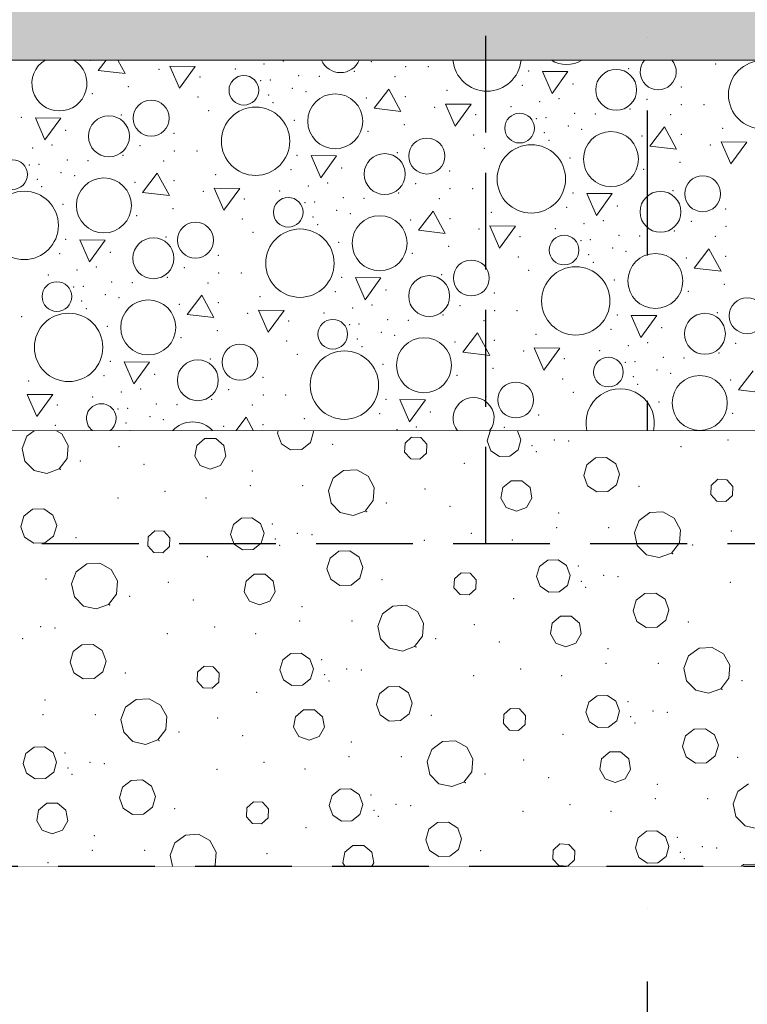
# Model space of a CAD drawing. Header units: millimetres. Extents: x -12989 to 402831, y -50461 to 30884.
# Tile 29 of 175: x 367632 to 368534, y -47432 to -46211. Entities that reach past the tile are written whole.
import ezdxf
from ezdxf.enums import TextEntityAlignment as Align

# ---------------------------------------------------------------- set-up
doc = ezdxf.new("R2010")
doc.units = ezdxf.units.MM
doc.header["$MEASUREMENT"] = 0
for name, pattern in [('Krawędzie ukryte', [170, 120, -50]), ('Kropki i Kreski', [360, 180, -90, 0, -90]), ('Wipeout_Contour', [1000, 0, -1000])]:
    doc.linetypes.add(name, pattern=pattern)
for name, color, linetype, lineweight in [('0_Nr_pióra__21', 7, 'Continuous', 25), ('A__STROPY_Nr_pióra__49', 7, 'Continuous', 15), ('A__STROPY_Nr_pióra__69', 7, 'Continuous', 13), ('Nowe_A_WYM_Nr_pióra__1', 7, 'Continuous', 13), ('Nowe_A_WYM_Nr_pióra__45', 7, 'Continuous', 15), ('Nowe_A_WYM_Nr_pióra__85', 7, 'Continuous', 13), ('Nowe_Warstwa IFC.Import IFC_Nr_pióra__1', 7, 'Continuous', 13), ('Nowe_Warstwa IFC.Import IFC_Nr_pióra__25', 7, 'Continuous', 25)]:
    doc.layers.add(name, color=color, linetype=linetype, lineweight=lineweight)
for name, color, linetype in [('A__STROPY', 7, 'Continuous'), ('A_WYPEŁNIENIA RYSUNKI', 7, 'Continuous'), ('Nowe_A_WYM', 7, 'Continuous'), ('Nowe_Warstwa IFC.Import IFC', 7, 'Continuous')]:
    doc.layers.add(name, color=color, linetype=linetype)
for name, color, linetype, lineweight, true_color in [('A__STROPY_Nr_pióra__173', 7, 'Continuous', 5, 0x6a6a6a), ('A__STROPY_Nr_pióra__178', 7, 'Continuous', 5, 0x6a6a6a), ('A_WYPEŁNIENIA RYSUNKI_Nr_pióra__242', 7, 'Continuous', 13, 0xa7a7a7)]:
    doc.layers.add(name, color=color, linetype=linetype, lineweight=lineweight, true_color=true_color)
doc.styles.add('STYL_AUTOMATYCZNY_1', font='arial.ttf')
doc.styles.add('STYL_AUTOMATYCZNY_4', font='arial.ttf')
doc.dimstyles.new('STYL_AUTOMATYCZNY__1', dxfattribs={"dimtxt": 139.999998, "dimasz": 57, "dimexe": 0.18, "dimexo": 0.0625, "dimgap": 0, "dimtad": 1, "dimtih": 1, "dimtoh": 1, "dimdec": 0, "dimlfac": 0.1, "dimzin": 0, "dimdsep": 46, "dimtxsty": 'STYL_AUTOMATYCZNY_4', "dimblk": 'ARROWHEAD_6', "dimblk1": 'ARROWHEAD_6', "dimblk2": 'ARROWHEAD_6', "dimcen": 0.09, "dimse1": 1, "dimse2": 1, "dimclrd": 7, "dimclre": 7, "dimclrt": 7, "dimadec": 0, "dimazin": 0, "dimtfac": 1, "dimtdec": 4, "dimtmove": 0, "dimatfit": 3, "dimfxl": 0, "dimtolj": 1, "dimtzin": 0, "dimarcsym": 0})

# ---------------------------------------------------------------- blocks, each defined once
blk = doc.blocks.new('*X191', base_point=(362576.7, -45960.6))
at = {"layer": 'A__STROPY_Nr_pióra__178', "color": 251, "linetype": 'Continuous', "lineweight": 5, "true_color": 0x6a6a6a}
for p, q in [((367739.4, -46260.6), (367729.5, -46273.6)), ((367762.8, -46277.5), (367753.6, -46260.6)), ((367729.5, -46273.6), (367762.8, -46277.5)), ((367818.2, -46268.3), (367830.2, -46295.7)), ((367849.8, -46268.6), (367818.2, -46268.3)), ((367830.2, -46295.7), (367849.8, -46268.6)), ((368280.4, -46274.7), (368292.3, -46302.1)), ((368312, -46275), (368280.4, -46274.7)), ((368292.3, -46302.1), (368312, -46275)), ((368089.7, -46296.6), (368071.5, -46320.4)), ((368104.8, -46324.4), (368089.7, -46296.6)), ((368071.5, -46320.4), (368104.8, -46324.4)), ((368160.2, -46315.2), (368172.1, -46342.6)), ((368191.8, -46315.5), (368160.2, -46315.2)), ((368172.1, -46342.6), (368191.8, -46315.5)), ((367651.5, -46332.3), (367663.4, -46359.7)), ((367683.1, -46332.6), (367651.5, -46332.3)), ((367663.4, -46359.7), (367683.1, -46332.6)), ((368431.6, -46343.5), (368413.5, -46367.3)), ((368446.8, -46371.3), (368431.6, -46343.5)), ((368413.5, -46367.3), (368446.8, -46371.3)), ((368502.2, -46362), (368514.1, -46389.5)), ((368533.8, -46362.3), (368502.2, -46362)), ((368514.1, -46389.5), (368533.8, -46362.3)), ((367993.4, -46379.1), (368005.4, -46406.6)), ((368025.1, -46379.4), (367993.4, -46379.1)), ((368005.4, -46406.6), (368025.1, -46379.4)), ((367802.7, -46401.1), (367784.6, -46424.9)), ((367817.9, -46428.8), (367802.7, -46401.1)), ((367873.3, -46419.6), (367885.2, -46447)), ((367904.9, -46419.9), (367873.3, -46419.6)), ((367885.2, -46447), (367904.9, -46419.9)), ((367784.6, -46424.9), (367817.9, -46428.8)), ((368335.4, -46426), (368347.4, -46453.4)), ((368367, -46426.3), (368335.4, -46426)), ((368347.4, -46453.4), (368367, -46426.3)), ((368144.7, -46447.9), (368126.6, -46471.7)), ((368159.9, -46475.7), (368144.7, -46447.9)), ((368215.3, -46466.4), (368227.2, -46493.9)), ((368246.9, -46466.8), (368215.3, -46466.4)), ((368227.2, -46493.9), (368246.9, -46466.8)), ((368126.6, -46471.7), (368159.9, -46475.7)), ((367706.5, -46483.6), (367718.5, -46511)), ((367738.1, -46483.9), (367706.5, -46483.6)), ((367718.5, -46511), (367738.1, -46483.9)), ((368486.7, -46494.8), (368468.6, -46518.6)), ((368501.9, -46522.5), (368486.7, -46494.8)), ((368468.6, -46518.6), (368501.9, -46522.5)), ((368048.5, -46530.4), (368060.4, -46557.9)), ((368080.1, -46530.7), (368048.5, -46530.4)), ((368060.4, -46557.9), (368080.1, -46530.7)), ((367857.8, -46552.4), (367839.7, -46576.2)), ((367873, -46580.1), (367857.8, -46552.4)), ((367839.7, -46576.2), (367873, -46580.1)), ((367928.3, -46570.9), (367940.3, -46598.3)), ((367960, -46571.2), (367928.3, -46570.9)), ((367940.3, -46598.3), (367960, -46571.2)), ((368390.5, -46577.3), (368402.4, -46604.7)), ((368422.1, -46577.6), (368390.5, -46577.3)), ((368402.4, -46604.7), (368422.1, -46577.6)), ((368199.8, -46599.2), (368181.7, -46623)), ((368215, -46627), (368199.8, -46599.2)), ((368181.7, -46623), (368215, -46627)), ((368270.3, -46617.7), (368282.3, -46645.2)), ((368302, -46618), (368270.3, -46617.7)), ((368282.3, -46645.2), (368302, -46618)), ((367761.6, -46634.9), (367773.5, -46662.3)), ((367793.2, -46635.2), (367761.6, -46634.9)), ((367773.5, -46662.3), (367793.2, -46635.2)), ((368541.8, -46646.1), (368523.7, -46669.9)), ((367641.4, -46675.3), (367653.4, -46702.7)), ((367673.1, -46675.6), (367641.4, -46675.3)), ((367653.4, -46702.7), (367673.1, -46675.6)), ((368523.7, -46669.9), (368556.9, -46673.8)), ((368103.6, -46681.7), (368115.5, -46709.2)), ((368135.2, -46682), (368103.6, -46681.7)), ((368115.5, -46709.2), (368135.2, -46682)), ((367912.9, -46703.6), (367900, -46720.6)), ((367922.1, -46720.6), (367912.9, -46703.6))]:
    blk.add_line(p, q, dxfattribs=at)
for centre, radius in [((368553.5, -46303.7), 42.4), ((368371.8, -46297.6), 25.4), ((367910.1, -46298.2), 18.4), ((367795.1, -46332.8), 22.3), ((368023.4, -46336.6), 34.1), ((367924.6, -46361.3), 42.4), ((367742.8, -46355.2), 25.4), ((368252.1, -46345.1), 18.4), ((368137.1, -46379.7), 22.3), ((368365.4, -46383.5), 34.1), ((368266.6, -46408.1), 42.4), ((367623.2, -46402.7), 18.4), ((368084.8, -46402.1), 25.4), ((367736.5, -46441), 34.1), ((368479.1, -46426.5), 22.3), ((367637.7, -46465.7), 42.4), ((367965.2, -46449.5), 18.4), ((368426.8, -46448.9), 25.4), ((368078.5, -46487.9), 34.1), ((367850.2, -46484.1), 22.3), ((367797.9, -46506.5), 25.4), ((367979.7, -46512.6), 42.4), ((368307.2, -46496.4), 18.4), ((368420.4, -46534.7), 34.1), ((368192.2, -46531), 22.3), ((368321.7, -46559.4), 42.4), ((368139.9, -46553.4), 25.4), ((367678.3, -46554), 18.4), ((367791.5, -46592.3), 34.1), ((368534.2, -46577.8), 22.3), ((367692.8, -46617), 42.4), ((368481.9, -46600.2), 25.4), ((368020.3, -46600.8), 18.4), ((367905.3, -46635.4), 22.3), ((368133.5, -46639.2), 34.1), ((368034.8, -46663.9), 42.4), ((367853, -46657.8), 25.4), ((368362.2, -46647.7), 18.4), ((368475.5, -46686), 34.1), ((368247.2, -46682.3), 22.3)]:
    blk.add_circle(centre, radius, dxfattribs=at)
for centre, radius, start, end in [((367681.4, -46289.7), 34.1, 121.3632, 58.6368), ((368029.8, -46250.8), 25.4, 202.6879, 337.3121), ((368211.6, -46256.9), 42.4, 185.0531, 354.9469), ((368310.3, -46232.2), 34.1, 236.4165, 303.5835), ((368424, -46275.3), 22.3, 138.9211, 41.0789), ((368376.8, -46710.7), 42.4, 346.5582, 193.4418), ((367733.3, -46705.3), 18.4, 303.5527, 236.4473), ((368195, -46704.7), 25.4, 321.1974, 218.8026), ((367846.6, -46743.6), 34.1, 42.4005, 137.5995)]:
    blk.add_arc(centre, radius, start, end, dxfattribs=at)
for p in [(367719.9, -46261), (367958.9, -46261.8), (367804.8, -46272.3), (367899.4, -46271.6), (367934.9, -46265.4), (368047, -46274.5), (368068, -46262.5), (368110.8, -46269), (368138.7, -46268.9), (368263.1, -46274.3), (368387.2, -46271.3), (368495.3, -46265.7), (367855.6, -46281.6), (367931, -46286.4), (367942.9, -46285.5), (367978.2, -46280), (368003.8, -46280.8), (368097.6, -46281.3), (367767, -46293.7), (367970.3, -46295.8), (368162.1, -46298.4), (368255.5, -46292.1), (368318.1, -46290.3), (368318.1, -46290.3), (368452.5, -46293.9), (367722.1, -46302.4), (367853.2, -46306.6), (367940.8, -46304), (367987.1, -46299.7), (368061.9, -46307.9), (368110.5, -46305.9), (368300.9, -46308.6), (368410, -46309.4), (367866.4, -46323.3), (367946.4, -46313.4), (368146.8, -46319.1), (368241.4, -46318.5), (368276.9, -46312.3), (368389, -46321.3), (368452.8, -46315.8), (368480.7, -46315.8), (367634.2, -46331.9), (367758.3, -46328.9), (367972.7, -46335.4), (368197.5, -46328.5), (368273, -46333.2), (368284.8, -46332.3), (368320.2, -46326.9), (368345.8, -46327.7), (368439.6, -46328.2), (368109, -46340.6), (368312.3, -46342.6), (368329.1, -46346.6), (368504, -46345.3), (367689.2, -46347.8), (367689.2, -46347.8), (367823.6, -46351.5), (368064.1, -46349.2), (368195.2, -46353.5), (368282.8, -46350.8), (368403.9, -46354.7), (368452.5, -46352.8), (367648, -46369.9), (367672, -46366.2), (367781.1, -46367), (368208.4, -46370.1), (368288.4, -46360.2), (368488.8, -46366), (367691.3, -46384.5), (367760.1, -46378.9), (367823.9, -46373.4), (367851.8, -46373.4), (367976.2, -46378.7), (368100.3, -46375.7), (368314.7, -46382.2), (367644.1, -46390.8), (367655.9, -46389.9), (367716.9, -46385.3), (367810.7, -46385.8), (367968.6, -46396.6), (368031.2, -46394.7), (368031.2, -46394.7), (368406.1, -46396.1), (368451, -46387.4), (367653.9, -46408.4), (367683.4, -46400.2), (367700.2, -46404.2), (367875.1, -46402.8), (368165.5, -46398.4), (367659.5, -46417.8), (367774.9, -46412.3), (367823.6, -46410.3), (367990, -46416.7), (368014, -46413), (368123.1, -46413.8), (368165.9, -46420.2), (368193.7, -46420.2), (367859.9, -46423.6), (367910.6, -46432.9), (367954.4, -46422.9), (368033.3, -46431.3), (368058.9, -46432.1), (368102.1, -46425.7), (368152.7, -46432.6), (368318.1, -46425.6), (368442.3, -46422.6), (367685.8, -46439.8), (367822.1, -46445), (367986.1, -46437.7), (367997.9, -46436.7), (368310.6, -46443.4), (368373.2, -46441.6), (368373.2, -46441.6), (368507.5, -46445.2), (367777.2, -46453.7), (367995.9, -46455.3), (368025.4, -46447.1), (368042.2, -46451), (368165.6, -46457.2), (368217.1, -46449.7), (367908.3, -46457.9), (368001.5, -46464.7), (368116.9, -46459.2), (368296.4, -46469.8), (368332, -46463.6), (368355.9, -46459.9), (368465.1, -46460.7), (368507.9, -46467.1), (367813.4, -46480.2), (367921.5, -46474.5), (368201.9, -46470.4), (368252.6, -46479.8), (368375.3, -46478.2), (368400.9, -46479), (368444.1, -46472.6), (368494.7, -46479.5), (367689.2, -46483.1), (368027.7, -46486.7), (368164.1, -46491.9), (368328.1, -46484.5), (368339.9, -46483.6), (368367.4, -46493.9), (367681.7, -46501), (367744.3, -46499.1), (367744.3, -46499.1), (367878.6, -46502.8), (368119.2, -46500.5), (368250.3, -46504.8), (368337.9, -46502.1), (368384.2, -46497.9), (368458.9, -46506), (368507.6, -46504.1), (367727, -46517.5), (367836.2, -46518.3), (368343.5, -46511.5), (367667.5, -46527.3), (367703.1, -46521.1), (367815.2, -46530.2), (367879, -46524.7), (367906.8, -46524.7), (368031.2, -46530), (368155.4, -46527), (368263.5, -46521.4), (367699.2, -46542.1), (367711, -46541.2), (367746.3, -46535.8), (367771.9, -46536.6), (367865.8, -46537.1), (368369.7, -46533.5), (368506, -46538.7), (367738.5, -46551.5), (367930.2, -46554.1), (368023.7, -46547.8), (368086.3, -46546), (368086.3, -46546), (368220.6, -46549.7), (368461.2, -46547.4), (367709, -46559.7), (367755.3, -46555.5), (367830, -46563.6), (367878.6, -46561.6), (368069, -46564.3), (368178.1, -46565.1), (367634.6, -46579), (367714.6, -46569.1), (367915, -46574.9), (368009.5, -46574.2), (368045, -46568), (368157.2, -46577), (368221, -46571.5), (368248.8, -46571.5), (368373.2, -46576.9), (368497.4, -46573.9), (367740.8, -46591.1), (367965.7, -46584.2), (368041.2, -46588.9), (368053, -46588), (368088.3, -46582.6), (368113.9, -46583.4), (368207.8, -46583.9), (367877.1, -46596.3), (368080.5, -46598.4), (368097.3, -46602.3), (368272.2, -46601), (368365.6, -46594.7), (368428.3, -46592.8), (368428.3, -46592.8), (367832.3, -46604.9), (367963.3, -46609.2), (368051, -46606.6), (368056.6, -46616), (368172, -46610.4), (368220.6, -46608.5), (368387, -46614.9), (368411, -46611.2), (368520.1, -46612), (367976.6, -46625.8), (368257, -46621.7), (368351.5, -46621), (368499.2, -46623.9), (367744.3, -46634.4), (367868.5, -46631.5), (368082.8, -46638), (368307.7, -46631.1), (368383.1, -46635.8), (368395, -46634.9), (368430.3, -46629.5), (368455.9, -46630.3), (367736.7, -46652.3), (367799.4, -46650.4), (367799.4, -46650.4), (368174.3, -46651.8), (368219.1, -46643.2), (368422.5, -46645.2), (368439.3, -46649.2), (367643.3, -46658.6), (367933.7, -46654.1), (368305.3, -46656.1), (368393, -46653.4), (368398.6, -46662.8), (368514, -46657.3), (367758.1, -46672.4), (367782.1, -46668.8), (367891.2, -46669.5), (367934.1, -46676), (367961.9, -46676), (368318.5, -46672.7), (367678.8, -46688.6), (367722.6, -46678.6), (367801.4, -46687.1), (367827, -46687.9), (367870.2, -46681.5), (367920.8, -46688.4), (368086.3, -46681.3), (368210.4, -46678.3), (368424.8, -46684.8), (367754.2, -46693.4), (367766.1, -46692.5), (368078.7, -46699.1), (368141.3, -46697.3), (368141.3, -46697.3), (368275.7, -46701), (368516.2, -46698.7), (367676.4, -46713.7), (367764, -46711), (367793.6, -46702.8), (367810.4, -46706.7), (367933.7, -46712.9), (367985.3, -46705.4), (367769.6, -46720.4), (367885.1, -46714.9), (368100.1, -46719.3), (368124.1, -46715.6), (368233.2, -46716.4)]:
    blk.add_point(p, dxfattribs=at)
blk = doc.blocks.new('ElemPrzekroju_175_1', base_point=(362576.7, -45960.6))
at = {"color": 254, "linetype": 'Wipeout_Contour', "lineweight": 0, "ltscale": 1533413.819197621}
blk.add_wipeout([(362356.7, -46160.6), (362356.7, -46260.6), (398746.7, -46260.6), (398746.7, -46160.6)], dxfattribs=at).dxf.layer = 'A__STROPY'
at = {"color": 254, "linetype": 'Wipeout_Contour', "lineweight": 0, "ltscale": 1533794.246621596}
blk.add_wipeout([(398746.7, -46720.6), (362356.7, -46720.6), (362356.7, -47260.6), (398746.7, -47260.6)], dxfattribs=at).dxf.layer = 'A__STROPY'
at = {"layer": 'A__STROPY_Nr_pióra__173', "linetype": 'Continuous', "lineweight": 5, "true_color": 0x6a6a6a}
h = blk.add_hatch(dxfattribs=at)
h.set_pattern_fill('Grunt_0001', color=251, style=0, pattern_type=2)
h.set_pattern_definition([(45, (362576.75, -45960.59), (-95.4594, 95.4594), []), (45, (362544.93, -45928.77), (-190.9188, 190.9188), []), (45, (362513.1, -45896.95), (-190.9188, 190.9188), []), (135, (362481.29, -45865.132), (31.819805, 31.819805), [135, -135])])
h.paths.add_polyline_path([(398746.7, -46720.6), (362356.7, -46720.6), (362356.7, -47260.6), (398746.7, -47260.6)])
at = {"layer": 'A__STROPY_Nr_pióra__178', "linetype": 'Continuous', "lineweight": 5, "true_color": 0x6a6a6a}
h = blk.add_hatch(dxfattribs=at)
h.set_pattern_fill('Chudy_beton_B15_I_WSC_0001', color=251, style=0, pattern_type=2)
h.set_pattern_definition([(0, (362576.75, -45960.6), (0, 233.8269), [14.625, -120.375]), (0, (362644.25, -45843.68), (0, 233.8269), [14.625, -120.375]), (60, (362576.75, -45960.6), (-202.5, 116.9134), [14.625, -120.375]), (60, (362711.75, -45960.6), (-202.5, 116.9134), [14.625, -120.375]), (120, (362591.37, -45960.6), (202.5, 116.9134), [14.625, -120.375]), (120, (362726.37, -45960.6), (202.5, 116.9134), [14.625, -120.375]), (0, (362576.75, -45938.09), (0, 45), [0, -45, 0, -67.5]), (45, (362599.25, -45938.09), (-31.819805, 31.819805), [0, -33.75, 0, -56.25])])
h.paths.add_polyline_path([(362356.7, -46160.6), (362356.7, -46260.6), (398746.7, -46260.6), (398746.7, -46160.6)])
at = {"layer": 'A__STROPY_Nr_pióra__69', "color": 7, "linetype": 'Continuous', "lineweight": 13}
blk.add_line((398746.7, -47260.6), (362356.7, -47260.6), dxfattribs=at)
at = {"color": 254, "linetype": 'Wipeout_Contour', "lineweight": 0, "ltscale": 1533549.791415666}
blk.add_wipeout([(362356.7, -46720.6), (398746.7, -46720.6), (398746.7, -46260.6), (362356.7, -46260.6)], dxfattribs=at).dxf.layer = 'A__STROPY'
at = {"layer": 'A__STROPY_Nr_pióra__49', "color": 7, "linetype": 'Continuous', "lineweight": 15}
for p, q in [((398746.7, -46260.6), (362356.7, -46260.6)), ((398746.7, -46720.6), (362356.7, -46720.6))]:
    blk.add_line(p, q, dxfattribs=at)
at = {"layer": 'A__STROPY', "lineweight": 0}
blk.add_blockref('*X191', (362576.7, -45960.6), dxfattribs=at)
blk = doc.blocks.new('Standardowy znacznik osi[5]_1', base_point=(368410.1, -35960.6))
at = {"layer": 'Nowe_Warstwa IFC.Import IFC_Nr_pióra__25', "color": 7, "linetype": 'Kropki i Kreski', "lineweight": 25}
blk.add_line((368410.1, -36960.6), (368410.1, -48960.6), dxfattribs=at)
at = {"layer": 'Nowe_Warstwa IFC.Import IFC_Nr_pióra__1', "color": 7, "lineweight": 13, "style": 'STYL_AUTOMATYCZNY_1'}
for tag, p in [('AC_MarkerText_1_0', (368410.1, -35623.1)), ('AC_MarkerText_1_1', (368410.1, -50123.1))]:
    blk.add_attdef(tag, text='', height=175, rotation=360, dxfattribs=at).set_placement(p, align=Align.TOP_CENTER)
blk = doc.blocks.new('*X327', base_point=(362576.7, -45960.6))
at = {"layer": 'A_WYPEŁNIENIA RYSUNKI_Nr_pióra__242', "color": 253, "linetype": 'Continuous', "lineweight": 13, "true_color": 0xa7a7a7}
for p, q in [((367650, -46720.6), (367641.1, -46727.1)), ((367684.5, -46724.4), (367677.7, -46720.6)), ((367692.1, -46738.7), (367684.5, -46724.4)), ((367952.8, -46720.6), (367952, -46723.5)), ((367952, -46723.5), (367956.7, -46736.5)), ((367992.7, -46735.2), (367996.5, -46722)), ((367996.5, -46722), (367995.9, -46720.6)), ((368215.6, -46720.8), (368212, -46733.1)), ((368215.8, -46720.6), (368215.6, -46720.8)), ((368253.6, -46731.7), (368249.6, -46720.6)), ((367641.1, -46727.1), (367635.3, -46742.3)), ((367861.8, -46730.2), (367851.6, -46738.8)), ((367875.2, -46730.2), (367861.8, -46730.2)), ((367885.4, -46738.8), (367875.2, -46730.2)), ((367956.7, -46736.5), (367968.1, -46744.2)), ((367981.8, -46743.7), (367992.7, -46735.2)), ((368110, -46736), (368109.5, -46747.2)), ((368118.2, -46728.5), (368110, -46736)), ((368129.4, -46729), (368118.2, -46728.5)), ((368136.9, -46737.2), (368129.4, -46729)), ((368136.4, -46748.3), (368136.9, -46737.2)), ((368212, -46733.1), (368216.4, -46745.2)), ((368250.1, -46744), (368253.6, -46731.7)), ((367635.3, -46742.3), (367638.6, -46758.1)), ((367690.9, -46754.8), (367692.1, -46738.7)), ((367851.6, -46738.8), (367849.3, -46751.9)), ((367887.7, -46751.9), (367885.4, -46738.8)), ((367968.1, -46744.2), (367981.8, -46743.7)), ((368109.5, -46747.2), (368117.1, -46755.4)), ((368128.2, -46755.9), (368136.4, -46748.3)), ((368216.4, -46745.2), (368227.1, -46752.4)), ((368239.9, -46751.9), (368250.1, -46744)), ((367638.6, -46758.1), (367650, -46769.7)), ((367681, -46767.7), (367690.9, -46754.8)), ((367849.3, -46751.9), (367855.9, -46763.5)), ((367881, -46763.5), (367887.7, -46751.9)), ((368117.1, -46755.4), (368128.2, -46755.9)), ((368227.1, -46752.4), (368239.9, -46751.9)), ((368335.5, -46762.6), (368331.7, -46775.8)), ((368346.3, -46754.1), (368335.5, -46762.6)), ((368360, -46753.6), (368346.3, -46754.1)), ((368371.4, -46761.3), (368360, -46753.6)), ((368376.1, -46774.2), (368371.4, -46761.3)), ((367650, -46769.7), (367665.8, -46773.3)), ((367665.8, -46773.3), (367681, -46767.7)), ((367855.9, -46763.5), (367868.5, -46768.1)), ((367868.5, -46768.1), (367881, -46763.5)), ((368033.8, -46769.8), (368020.8, -46779.4)), ((368050, -46768.8), (368033.8, -46769.8)), ((368064.2, -46776.6), (368050, -46768.8)), ((368372.4, -46787.5), (368376.1, -46774.2)), ((368020.8, -46779.4), (368015, -46794.5)), ((368071.8, -46790.9), (368064.2, -46776.6)), ((368241.5, -46782.4), (368231.3, -46791)), ((368254.8, -46782.4), (368241.5, -46782.4)), ((368265.1, -46791), (368254.8, -46782.4)), ((368331.7, -46775.8), (368336.4, -46788.7)), ((368361.5, -46795.9), (368372.4, -46787.5)), ((368497.9, -46780.7), (368489.7, -46788.3)), ((368509, -46781.2), (368497.9, -46780.7)), ((368516.6, -46789.4), (368509, -46781.2)), ((368015, -46794.5), (368018.3, -46810.4)), ((368070.5, -46807.1), (368071.8, -46790.9)), ((368231.3, -46791), (368228.9, -46804.2)), ((368267.4, -46804.2), (368265.1, -46791)), ((368336.4, -46788.7), (368347.8, -46796.4)), ((368347.8, -46796.4), (368361.5, -46795.9)), ((368489.7, -46788.3), (368489.2, -46799.4)), ((368489.2, -46799.4), (368496.7, -46807.6)), ((368516.1, -46800.6), (368516.6, -46789.4)), ((368018.3, -46810.4), (368029.7, -46821.9)), ((368060.7, -46820), (368070.5, -46807.1)), ((368228.9, -46804.2), (368235.6, -46815.7)), ((368260.7, -46815.7), (368267.4, -46804.2)), ((368496.7, -46807.6), (368507.9, -46808.1)), ((368507.9, -46808.1), (368516.1, -46800.6)), ((367648.1, -46817.8), (367637.3, -46826.2)), ((367661.9, -46817.3), (367648.1, -46817.8)), ((367673.3, -46825), (367661.9, -46817.3)), ((368029.7, -46821.9), (368045.5, -46825.5)), ((368045.5, -46825.5), (368060.7, -46820)), ((368235.6, -46815.7), (368248.2, -46820.3)), ((368248.2, -46820.3), (368260.7, -46815.7)), ((368413.5, -46822), (368400.5, -46831.6)), ((368429.7, -46821), (368413.5, -46822)), ((368443.9, -46828.9), (368429.7, -46821)), ((367637.3, -46826.2), (367633.5, -46839.5)), ((367678, -46837.9), (367673.3, -46825)), ((367907.2, -46828.8), (367897.1, -46836.7)), ((367920.1, -46828.3), (367907.2, -46828.8)), ((367930.7, -46835.5), (367920.1, -46828.3)), ((367935.1, -46847.6), (367930.7, -46835.5)), ((368400.5, -46831.6), (368394.7, -46846.8)), ((368451.5, -46843.2), (368443.9, -46828.9)), ((367633.5, -46839.5), (367638.2, -46852.4)), ((367674.2, -46851.1), (367678, -46837.9)), ((367799.8, -46844.4), (367791.5, -46851.9)), ((367810.9, -46844.9), (367799.8, -46844.4)), ((367818.4, -46853.1), (367810.9, -46844.9)), ((367897.1, -46836.7), (367893.6, -46849)), ((367931.6, -46859.9), (367935.1, -46847.6)), ((368394.7, -46846.8), (368398, -46862.6)), ((368450.2, -46859.3), (368451.5, -46843.2)), ((367638.2, -46852.4), (367649.6, -46860.1)), ((367649.6, -46860.1), (367663.4, -46859.6)), ((367663.4, -46859.6), (367674.2, -46851.1)), ((367791.5, -46851.9), (367791, -46863.1)), ((367817.9, -46864.2), (367818.4, -46853.1)), ((367893.6, -46849), (367898, -46861.1)), ((367921.5, -46867.9), (367931.6, -46859.9)), ((368440.4, -46872.2), (368450.2, -46859.3)), ((367791, -46863.1), (367798.6, -46871.3)), ((367798.6, -46871.3), (367809.7, -46871.8)), ((367809.7, -46871.8), (367817.9, -46864.2)), ((367898, -46861.1), (367908.6, -46868.3)), ((367908.6, -46868.3), (367921.5, -46867.9)), ((368027.8, -46870), (368017, -46878.5)), ((368041.6, -46869.5), (368027.8, -46870)), ((368053, -46877.2), (368041.6, -46869.5)), ((368398, -46862.6), (368409.4, -46874.2)), ((368425.2, -46877.8), (368440.4, -46872.2)), ((367731.5, -46884.7), (367715.4, -46885.7)), ((367745.7, -46892.5), (367731.5, -46884.7)), ((368017, -46878.5), (368013.2, -46891.7)), ((368057.7, -46890.2), (368053, -46877.2)), ((368286.9, -46881), (368276.8, -46888.9)), ((368299.8, -46880.6), (368286.9, -46881)), ((368310.4, -46887.8), (368299.8, -46880.6)), ((368409.4, -46874.2), (368425.2, -46877.8)), ((367702.3, -46895.3), (367696.5, -46910.4)), ((367715.4, -46885.7), (367702.3, -46895.3)), ((367753.4, -46906.8), (367745.7, -46892.5)), ((368013.2, -46891.7), (368017.9, -46904.6)), ((368053.9, -46903.4), (368057.7, -46890.2)), ((368179.4, -46896.6), (368171.2, -46904.2)), ((368190.6, -46897.1), (368179.4, -46896.6)), ((368198.1, -46905.4), (368190.6, -46897.1)), ((368276.8, -46888.9), (368273.2, -46901.3)), ((368314.8, -46899.8), (368310.4, -46887.8)), ((367752.1, -46923), (367753.4, -46906.8)), ((367912.8, -46906.9), (367910.5, -46920.1)), ((367923, -46898.4), (367912.8, -46906.9)), ((367936.4, -46898.4), (367923, -46898.4)), ((367946.6, -46906.9), (367936.4, -46898.4)), ((367948.9, -46920.1), (367946.6, -46906.9)), ((368017.9, -46904.6), (368029.3, -46912.3)), ((368043, -46911.8), (368053.9, -46903.4)), ((368171.2, -46904.2), (368170.7, -46915.3)), ((368197.6, -46916.5), (368198.1, -46905.4)), ((368273.2, -46901.3), (368277.6, -46913.4)), ((368311.3, -46912.2), (368314.8, -46899.8)), ((367696.5, -46910.4), (367699.9, -46926.3)), ((367910.5, -46920.1), (367917.1, -46931.7)), ((367942.2, -46931.7), (367948.9, -46920.1)), ((368029.3, -46912.3), (368043, -46911.8)), ((368170.7, -46915.3), (368178.3, -46923.5)), ((368189.4, -46924), (368197.6, -46916.5)), ((368277.6, -46913.4), (368288.3, -46920.6)), ((368288.3, -46920.6), (368301.1, -46920.1)), ((368301.1, -46920.1), (368311.3, -46912.2)), ((368421.2, -46921.8), (368407.5, -46922.3)), ((368432.6, -46929.5), (368421.2, -46921.8)), ((367699.9, -46926.3), (367711.2, -46937.9)), ((367742.3, -46935.9), (367752.1, -46923)), ((367917.1, -46931.7), (367929.7, -46936.2)), ((367929.7, -46936.2), (367942.2, -46931.7)), ((368178.3, -46923.5), (368189.4, -46924)), ((368396.7, -46930.7), (368392.9, -46944)), ((368407.5, -46922.3), (368396.7, -46930.7)), ((368437.3, -46942.4), (368432.6, -46929.5)), ((367711.2, -46937.9), (367727, -46941.4)), ((367727, -46941.4), (367742.3, -46935.9)), ((368095, -46937.9), (368082, -46947.6)), ((368111.2, -46936.9), (368095, -46937.9)), ((368125.4, -46944.8), (368111.2, -46936.9)), ((368133, -46959.1), (368125.4, -46944.8)), ((368392.9, -46944), (368397.6, -46956.9)), ((368433.6, -46955.6), (368437.3, -46942.4)), ((368082, -46947.6), (368076.2, -46962.7)), ((368302.7, -46950.6), (368292.5, -46959.2)), ((368316.1, -46950.6), (368302.7, -46950.6)), ((368326.3, -46959.2), (368316.1, -46950.6)), ((368397.6, -46956.9), (368409, -46964.6)), ((368422.7, -46964.1), (368433.6, -46955.6)), ((368076.2, -46962.7), (368079.5, -46978.6)), ((368131.8, -46975.2), (368133, -46959.1)), ((368292.5, -46959.2), (368290.2, -46972.3)), ((368328.6, -46972.3), (368326.3, -46959.2)), ((368409, -46964.6), (368422.7, -46964.1)), ((368079.5, -46978.6), (368090.9, -46990.1)), ((368121.9, -46988.1), (368131.8, -46975.2)), ((368290.2, -46972.3), (368296.8, -46983.9)), ((368321.9, -46983.9), (368328.6, -46972.3)), ((367698.5, -46994.4), (367694.7, -47007.6)), ((367709.3, -46985.9), (367698.5, -46994.4)), ((367723.1, -46985.5), (367709.3, -46985.9)), ((367734.5, -46993.2), (367723.1, -46985.5)), ((367739.2, -47006.1), (367734.5, -46993.2)), ((368090.9, -46990.1), (368106.7, -46993.7)), ((368106.7, -46993.7), (368121.9, -46988.1)), ((368296.8, -46983.9), (368309.4, -46988.5)), ((368309.4, -46988.5), (368321.9, -46983.9)), ((368474.7, -46990.2), (368461.7, -46999.8)), ((368490.9, -46989.2), (368474.7, -46990.2)), ((368505.1, -46997), (368490.9, -46989.2)), ((367735.4, -47019.3), (367739.2, -47006.1)), ((367958.3, -47004.8), (367954.8, -47017.2)), ((367968.4, -46996.9), (367958.3, -47004.8)), ((367981.3, -46996.5), (367968.4, -46996.9)), ((367991.9, -47003.7), (367981.3, -46996.5)), ((367996.3, -47015.8), (367991.9, -47003.7)), ((368461.7, -46999.8), (368455.9, -47014.9)), ((368512.7, -47011.3), (368505.1, -46997)), ((367694.7, -47007.6), (367699.4, -47020.6)), ((367724.6, -47027.8), (367735.4, -47019.3)), ((367861, -47012.6), (367852.7, -47020.1)), ((367872.1, -47013.1), (367861, -47012.6)), ((367879.6, -47021.3), (367872.1, -47013.1)), ((367954.8, -47017.2), (367959.2, -47029.3)), ((367992.8, -47028.1), (367996.3, -47015.8)), ((368455.9, -47014.9), (368459.2, -47030.8)), ((368511.4, -47027.5), (368512.7, -47011.3)), ((367699.4, -47020.6), (367710.8, -47028.2)), ((367710.8, -47028.2), (367724.6, -47027.8)), ((367852.7, -47020.1), (367852.2, -47031.2)), ((367852.2, -47031.2), (367859.8, -47039.5)), ((367879.1, -47032.4), (367879.6, -47021.3)), ((367959.2, -47029.3), (367969.8, -47036.5)), ((367982.7, -47036), (367992.8, -47028.1)), ((368459.2, -47030.8), (368470.6, -47042.3)), ((368501.6, -47040.4), (368511.4, -47027.5)), ((367859.8, -47039.5), (367870.9, -47039.9)), ((367870.9, -47039.9), (367879.1, -47032.4)), ((367969.8, -47036.5), (367982.7, -47036)), ((368089, -47038.2), (368078.2, -47046.7)), ((368102.8, -47037.7), (368089, -47038.2)), ((368114.2, -47045.4), (368102.8, -47037.7)), ((368470.6, -47042.3), (368486.4, -47045.9)), ((368486.4, -47045.9), (368501.6, -47040.4)), ((367776.6, -47053.9), (367763.5, -47063.5)), ((367792.7, -47052.8), (367776.6, -47053.9)), ((367806.9, -47060.7), (367792.7, -47052.8)), ((368078.2, -47046.7), (368074.4, -47059.9)), ((368118.9, -47058.3), (368114.2, -47045.4)), ((368348.1, -47049.2), (368338, -47057.1)), ((368361, -47048.7), (368348.1, -47049.2)), ((368371.6, -47055.9), (368361, -47048.7)), ((368376, -47068), (368371.6, -47055.9)), ((367763.5, -47063.5), (367757.7, -47078.6)), ((367814.6, -47075), (367806.9, -47060.7)), ((367984.2, -47066.5), (367974, -47075.1)), ((367997.6, -47066.5), (367984.2, -47066.5)), ((368007.8, -47075.1), (367997.6, -47066.5)), ((368074.4, -47059.9), (368079.1, -47072.8)), ((368115.1, -47071.5), (368118.9, -47058.3)), ((368240.6, -47064.8), (368232.4, -47072.3)), ((368251.8, -47065.3), (368240.6, -47064.8)), ((368259.3, -47073.5), (368251.8, -47065.3)), ((368338, -47057.1), (368334.4, -47069.5)), ((368372.5, -47080.4), (368376, -47068)), ((367757.7, -47078.6), (367761.1, -47094.5)), ((367813.3, -47091.1), (367814.6, -47075)), ((367974, -47075.1), (367971.7, -47088.3)), ((368010.1, -47088.3), (368007.8, -47075.1)), ((368079.1, -47072.8), (368090.5, -47080.5)), ((368090.5, -47080.5), (368104.2, -47080)), ((368104.2, -47080), (368115.1, -47071.5)), ((368232.4, -47072.3), (368231.9, -47083.5)), ((368258.8, -47084.7), (368259.3, -47073.5)), ((368334.4, -47069.5), (368338.8, -47081.5)), ((368362.3, -47088.3), (368372.5, -47080.4)), ((367803.5, -47104), (367813.3, -47091.1)), ((367971.7, -47088.3), (367978.4, -47099.8)), ((368003.4, -47099.8), (368010.1, -47088.3)), ((368231.9, -47083.5), (368239.5, -47091.7)), ((368239.5, -47091.7), (368250.6, -47092.2)), ((368250.6, -47092.2), (368258.8, -47084.7)), ((368338.8, -47081.5), (368349.5, -47088.7)), ((368349.5, -47088.7), (368362.3, -47088.3)), ((368468.7, -47090.4), (368457.9, -47098.9)), ((368482.5, -47090), (368468.7, -47090.4)), ((368493.9, -47097.6), (368482.5, -47090)), ((367761.1, -47094.5), (367772.4, -47106)), ((367788.2, -47109.6), (367803.5, -47104)), ((367978.4, -47099.8), (367990.9, -47104.4)), ((367990.9, -47104.4), (368003.4, -47099.8)), ((368457.9, -47098.9), (368454.1, -47112.1)), ((368498.6, -47110.6), (368493.9, -47097.6)), ((367650, -47112.8), (367639.8, -47120.8)), ((367662.8, -47112.4), (367650, -47112.8)), ((367673.5, -47119.6), (367662.8, -47112.4)), ((367772.4, -47106), (367788.2, -47109.6)), ((368143.2, -47115.7), (368137.4, -47130.9)), ((368156.3, -47106.1), (368143.2, -47115.7)), ((368172.4, -47105.1), (368156.3, -47106.1)), ((368186.6, -47113), (368172.4, -47105.1)), ((368194.2, -47127.2), (368186.6, -47113)), ((368454.1, -47112.1), (368458.8, -47125)), ((368494.8, -47123.8), (368498.6, -47110.6)), ((367639.8, -47120.8), (367636.3, -47133.1)), ((367677.9, -47131.7), (367673.5, -47119.6)), ((368193, -47143.4), (368194.2, -47127.2)), ((368353.7, -47127.3), (368351.4, -47140.5)), ((368363.9, -47118.8), (368353.7, -47127.3)), ((368377.3, -47118.8), (368363.9, -47118.8)), ((368387.5, -47127.3), (368377.3, -47118.8)), ((368389.8, -47140.5), (368387.5, -47127.3)), ((368458.8, -47125), (368470.2, -47132.7)), ((368483.9, -47132.3), (368494.8, -47123.8)), ((367636.3, -47133.1), (367640.7, -47145.2)), ((367674.3, -47144), (367677.9, -47131.7)), ((368137.4, -47130.9), (368140.7, -47146.7)), ((368351.4, -47140.5), (368358, -47152.1)), ((368383.1, -47152.1), (368389.8, -47140.5)), ((368470.2, -47132.7), (368483.9, -47132.3)), ((367640.7, -47145.2), (367651.3, -47152.4)), ((367651.3, -47152.4), (367664.2, -47151.9)), ((367664.2, -47151.9), (367674.3, -47144)), ((367784.3, -47153.6), (367770.5, -47154.1)), ((367795.7, -47161.3), (367784.3, -47153.6)), ((368140.7, -47146.7), (368152.1, -47158.3)), ((368183.1, -47156.3), (368193, -47143.4)), ((368358, -47152.1), (368370.6, -47156.6)), ((368370.6, -47156.6), (368383.1, -47152.1)), ((367759.7, -47162.6), (367755.9, -47175.8)), ((367770.5, -47154.1), (367759.7, -47162.6)), ((367800.4, -47174.2), (367795.7, -47161.3)), ((368029.6, -47165.1), (368019.5, -47173)), ((368042.5, -47164.6), (368029.6, -47165.1)), ((368053.1, -47171.8), (368042.5, -47164.6)), ((368152.1, -47158.3), (368167.9, -47161.8)), ((368167.9, -47161.8), (368183.1, -47156.3)), ((368535.9, -47158.4), (368522.9, -47168)), ((367755.9, -47175.8), (367760.6, -47188.7)), ((367796.6, -47187.5), (367800.4, -47174.2)), ((368019.5, -47173), (368016, -47185.4)), ((368057.5, -47183.9), (368053.1, -47171.8)), ((368522.9, -47168), (368517.1, -47183.1)), ((367665.7, -47182.4), (367655.5, -47191)), ((367679.1, -47182.4), (367665.7, -47182.4)), ((367689.3, -47191), (367679.1, -47182.4)), ((367760.6, -47188.7), (367772, -47196.4)), ((367785.8, -47195.9), (367796.6, -47187.5)), ((367913.9, -47188.3), (367913.5, -47199.4)), ((367922.2, -47180.7), (367913.9, -47188.3)), ((367933.3, -47181.2), (367922.2, -47180.7)), ((367940.8, -47189.4), (367933.3, -47181.2)), ((367940.4, -47200.6), (367940.8, -47189.4)), ((368016, -47185.4), (368020.4, -47197.4)), ((368054, -47196.3), (368057.5, -47183.9)), ((368517.1, -47183.1), (368520.4, -47199)), ((367655.5, -47191), (367653.2, -47204.2)), ((367691.7, -47204.2), (367689.3, -47191)), ((367772, -47196.4), (367785.8, -47195.9)), ((367913.5, -47199.4), (367921, -47207.6)), ((367932.1, -47208.1), (367940.4, -47200.6)), ((368020.4, -47197.4), (368031, -47204.6)), ((368043.9, -47204.2), (368054, -47196.3)), ((368520.4, -47199), (368531.8, -47210.5)), ((367653.2, -47204.2), (367659.9, -47215.7)), ((367685, -47215.7), (367691.7, -47204.2)), ((367921, -47207.6), (367932.1, -47208.1)), ((368031, -47204.6), (368043.9, -47204.2)), ((368139.4, -47214.8), (368135.6, -47228)), ((368150.2, -47206.4), (368139.4, -47214.8)), ((368164, -47205.9), (368150.2, -47206.4)), ((368175.4, -47213.6), (368164, -47205.9)), ((368180.1, -47226.5), (368175.4, -47213.6)), ((368531.8, -47210.5), (368547.6, -47214.1)), ((367659.9, -47215.7), (367672.4, -47220.3)), ((367672.4, -47220.3), (367685, -47215.7)), ((367837.8, -47222), (367824.7, -47231.6)), ((367854, -47221), (367837.8, -47222)), ((367868.1, -47228.9), (367854, -47221)), ((368176.3, -47239.7), (368180.1, -47226.5)), ((368399.2, -47225.3), (368395.7, -47237.6)), ((368409.3, -47217.3), (368399.2, -47225.3)), ((368422.2, -47216.9), (368409.3, -47217.3)), ((368432.8, -47224.1), (368422.2, -47216.9)), ((368437.2, -47236.2), (368432.8, -47224.1)), ((367824.7, -47231.6), (367818.9, -47246.8)), ((367875.8, -47243.2), (367868.1, -47228.9)), ((368045.4, -47234.7), (368035.2, -47243.3)), ((368058.8, -47234.7), (368045.4, -47234.7)), ((368069, -47243.3), (368058.8, -47234.7)), ((368135.6, -47228), (368140.3, -47241)), ((368301.8, -47233), (368293.6, -47240.5)), ((368313, -47233.5), (368301.8, -47233)), ((368320.5, -47241.7), (368313, -47233.5)), ((368395.7, -47237.6), (368400.1, -47249.7)), ((368433.7, -47248.5), (368437.2, -47236.2)), ((367818.9, -47246.8), (367821.8, -47260.6)), ((367874.5, -47259.3), (367875.8, -47243.2)), ((368035.2, -47243.3), (368032.9, -47256.4)), ((368071.3, -47256.4), (368069, -47243.3)), ((368140.3, -47241), (368151.7, -47248.7)), ((368151.7, -47248.7), (368165.5, -47248.2)), ((368165.5, -47248.2), (368176.3, -47239.7)), ((368293.6, -47240.5), (368293.1, -47251.7)), ((368320, -47252.8), (368320.5, -47241.7)), ((368400.1, -47249.7), (368410.7, -47256.9)), ((368423.6, -47256.4), (368433.7, -47248.5)), ((367873.5, -47260.6), (367874.5, -47259.3)), ((368032.9, -47256.4), (368035.3, -47260.6)), ((368068.9, -47260.6), (368071.3, -47256.4)), ((368293.1, -47251.7), (368300.7, -47259.9)), ((368300.7, -47259.9), (368311.8, -47260.4)), ((368311.8, -47260.4), (368320, -47252.8)), ((368410.7, -47256.9), (368423.6, -47256.4)), ((368529.9, -47258.6), (368527.4, -47260.6)), ((368543.7, -47258.1), (368529.9, -47258.6))]:
    blk.add_line(p, q, dxfattribs=at)
for p in [(368020.3, -46737.1), (368295, -46731.8), (368312.9, -46733.3), (368510.7, -46731.8), (367755.3, -46740.4), (368267.5, -46738.9), (368272.8, -46746.6), (368452.4, -46740.3), (367707.2, -46757.8), (367786.1, -46762.2), (368183.4, -46760.7), (367682.5, -46768.4), (367920.8, -46770.4), (367812.5, -46795.5), (367918.2, -46788.4), (367983.1, -46788.5), (367983.1, -46788.5), (368134.9, -46792.6), (368400, -46789.3), (367754.2, -46804), (367863.3, -46803.9), (368086.9, -46810.1), (368062.2, -46820.7), (368165.8, -46814.4), (368300.5, -46822.6), (367945.4, -46836), (367976.5, -46847.7), (368192.2, -46847.8), (368297.9, -46840.7), (368362.7, -46840.7), (368362.7, -46840.7), (368514.6, -46844.9), (367701.8, -46853), (367949.1, -46854.8), (367994.4, -46849.3), (368133.9, -46856.3), (368243, -46856.1), (367954.3, -46862.5), (368441.8, -46872.9), (368466.6, -46862.3), (367864.9, -46876.6), (368325.1, -46888.3), (367664.6, -46904.4), (367664.6, -46904.4), (367816.5, -46908.5), (368081.5, -46905.2), (368328.7, -46907.1), (368356.2, -46899.9), (368374.1, -46901.5), (368513.6, -46908.5), (368334, -46914.8), (367768.4, -46926), (367847.3, -46930.4), (368244.6, -46928.8), (367743.7, -46936.6), (367982, -46938.6), (367979.4, -46956.6), (368044.3, -46956.6), (368044.3, -46956.6), (368461.2, -46957.5), (367658, -46963.6), (367676, -46965.2), (367873.7, -46963.7), (368196.1, -46960.8), (367635.9, -46978.4), (367815.4, -46972.2), (367924.6, -46972), (368148.1, -46978.3), (368227, -46982.6), (368123.4, -46988.8), (368361.7, -46990.8), (368006.6, -47004.2), (368037.7, -47015.9), (368055.7, -47017.4), (368253.4, -47015.9), (368359.1, -47008.8), (368424, -47008.9), (368424, -47008.9), (367763, -47021.1), (368010.3, -47023), (368015.5, -47030.7), (368195.1, -47024.4), (368304.2, -47024.3), (368527.8, -47030.5), (368503, -47041.1), (367663.5, -47054.5), (367926.1, -47044.8), (368386.3, -47056.4), (368417.4, -47068.1), (367660.9, -47072.5), (367725.8, -47072.5), (367725.8, -47072.5), (367877.7, -47076.7), (368142.7, -47073.4), (368389.9, -47075.2), (368435.3, -47069.7), (368395.2, -47082.9), (367804.9, -47104.8), (367829.7, -47094.2), (367908.5, -47098.5), (368305.8, -47097), (368043.2, -47106.7), (367688.1, -47120.1), (368040.6, -47124.7), (368105.5, -47124.8), (368105.5, -47124.8), (368257.3, -47128.9), (368522.4, -47125.6), (367691.8, -47138.9), (367719.2, -47131.8), (367737.2, -47133.3), (367876.6, -47140.3), (367934.9, -47131.8), (367985.8, -47140.2), (367697.1, -47146.6), (368209.3, -47146.4), (368288.2, -47150.8), (368184.6, -47157), (368422.9, -47159), (368067.8, -47172.3), (368420.3, -47177), (368485.2, -47177), (368485.2, -47177), (367824.2, -47189.3), (368098.9, -47184), (368116.9, -47185.6), (368314.6, -47184.1), (368071.5, -47191.1), (368076.8, -47198.9), (368256.3, -47192.6), (368365.4, -47192.4), (367987.3, -47212.9), (367724.7, -47222.6), (368447.5, -47224.6), (368478.6, -47236.3), (368496.5, -47237.8), (367722.1, -47240.7), (367787, -47240.7), (367787, -47240.7), (367938.9, -47244.9), (368203.9, -47241.5), (368451.2, -47243.4), (368456.4, -47251.1), (367667.3, -47256.1)]:
    blk.add_point(p, dxfattribs=at)
blk = doc.blocks.new('Wypełnienie_4_1', base_point=(362576.7, -45960.6))
at = {"color": 254, "linetype": 'Wipeout_Contour', "lineweight": 0, "ltscale": 2228316.733141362}
blk.add_wipeout([(368210.1, -46720.6), (367037.4, -46720.6), (367313.7, -47260.6), (369471.3, -47260.6), (369833.7, -46720.6), (368610.1, -46720.6)], dxfattribs=at).dxf.layer = 'A_WYPEŁNIENIA RYSUNKI'
at = {"layer": 'A_WYPEŁNIENIA RYSUNKI_Nr_pióra__242', "color": 253, "linetype": 'Continuous', "lineweight": 13, "true_color": 0xa7a7a7}
blk.add_blockref('*X327', (362576.7, -45960.6), dxfattribs=at)
blk = doc.blocks.new('*D346', base_point=(362576.7, -45960.6))
at = {"layer": 'Nowe_A_WYM_Nr_pióra__45', "color": 7, "linetype": 'Continuous', "lineweight": 15}
for p, q in [((362206.7, -47532.6), (362146.7, -47592.6)), ((362386.7, -47532.6), (362326.7, -47592.6))]:
    blk.add_line(p, q, dxfattribs=at)
at = {"layer": 'Nowe_A_WYM_Nr_pióra__85', "color": 7, "linetype": 'Continuous', "lineweight": 13}
for p, q in [((362356.7, -47618.8), (362356.7, -47506.3)), ((362176.7, -47562.6), (362356.7, -47562.6)), ((362356.7, -47562.6), (398746.7, -47562.6))]:
    blk.add_line(p, q, dxfattribs=at)
blk = doc.blocks.new('ARROWHEAD_6')
at = {"color": 0, "linetype": 'Continuous', "lineweight": 0}
for p, q in [((-0.5, -0.5), (0.5, 0.5)), ((0, 0), (-1, 0))]:
    blk.add_line(p, q, dxfattribs=at)
blk = doc.blocks.new('*D347', base_point=(362576.7, -45960.6))
at = {"layer": 'Nowe_A_WYM_Nr_pióra__45', "color": 7, "linetype": 'Continuous', "lineweight": 15}
for p, q in [((362386.7, -47532.6), (362326.7, -47592.6)), ((398776.7, -47532.6), (398716.7, -47592.6))]:
    blk.add_line(p, q, dxfattribs=at)
at = {"layer": 'Nowe_A_WYM_Nr_pióra__85', "color": 7, "linetype": 'Continuous', "lineweight": 13}
for p, q in [((398746.7, -47618.8), (398746.7, -47506.3)), ((362356.7, -47562.6), (398746.7, -47562.6))]:
    blk.add_line(p, q, dxfattribs=at)
at = {"layer": 'Nowe_A_WYM_Nr_pióra__1', "color": 7, "lineweight": 13, "char_height": 140, "attachment_point": 7, "style": 'STYL_AUTOMATYCZNY_4'}
for s, insert in [('\\A1;{\\pql;\\fArial|b0|i0|c238|p0;\\W1.000000;18}', (362386.7, -47534.6)), ('\\A1;{\\pql;\\fArial|b0|i0|c238|p0;\\W1.000000;3\xa0639}', (380311.5, -47534.6)), ('\\A1;{\\pql;\\fArial|b0|i0|c238|p0;\\W1.000000;18}', (398503.2, -47534.6))]:
    blk.add_mtext(s, dxfattribs=dict(at, insert=insert))
blk = doc.blocks.new('*D350', base_point=(362576.7, -45960.6))
at = {"layer": 'Nowe_A_WYM_Nr_pióra__45', "color": 7, "linetype": 'Continuous', "lineweight": 15}
for p, q in [((362106.7, -47792.6), (362046.7, -47852.6)), ((362377.1, -47792.6), (362317.1, -47852.6))]:
    blk.add_line(p, q, dxfattribs=at)
at = {"layer": 'Nowe_A_WYM_Nr_pióra__85', "color": 7, "linetype": 'Continuous', "lineweight": 13}
for p, q in [((362076.7, -47878.8), (362076.7, -47766.3)), ((362347.1, -47878.8), (362347.1, -47766.3)), ((362031.7, -47822.6), (362076.7, -47822.6)), ((362076.7, -47822.6), (362347.1, -47822.6)), ((362347.1, -47822.6), (368410.1, -47822.6))]:
    blk.add_line(p, q, dxfattribs=at)
at = {"layer": 'Nowe_A_WYM_Nr_pióra__1', "color": 7, "lineweight": 13, "insert": (361833.2, -47794.6), "char_height": 140, "attachment_point": 7, "style": 'STYL_AUTOMATYCZNY_4'}
blk.add_mtext('\\A1;{\\pql;\\fArial|b0|i0|c238|p0;\\W1.000000;27}', dxfattribs=at)
blk = doc.blocks.new('*D358', base_point=(362576.7, -45960.6))
at = {"layer": 'Nowe_A_WYM_Nr_pióra__45', "color": 7, "linetype": 'Continuous', "lineweight": 15}
for p, q in [((362106.7, -48052.6), (362046.7, -48112.6)), ((398996.7, -48112.6), (399056.7, -48052.6))]:
    blk.add_line(p, q, dxfattribs=at)
at = {"layer": 'Nowe_A_WYM_Nr_pióra__85', "color": 7, "linetype": 'Continuous', "lineweight": 13}
for p, q in [((362076.7, -48138.8), (362076.7, -48026.3)), ((399026.7, -48138.8), (399026.7, -48026.3)), ((362031.7, -48082.6), (362076.7, -48082.6)), ((362076.7, -48082.6), (399026.7, -48082.6)), ((399026.7, -48082.6), (399071.7, -48082.6))]:
    blk.add_line(p, q, dxfattribs=at)
at = {"layer": 'Nowe_A_WYM_Nr_pióra__1', "color": 7, "lineweight": 13, "insert": (380311.5, -48054.6), "char_height": 140, "attachment_point": 7, "style": 'STYL_AUTOMATYCZNY_4'}
blk.add_mtext('\\A1;{\\pql;\\fArial|b0|i0|c238|p0;\\W1.000000;3\xa0695}', dxfattribs=at)

msp = doc.modelspace()

# ---------------------------------------------------------------- block references
at = {"layer": 'A__STROPY', "lineweight": 0}
msp.add_blockref('ElemPrzekroju_175_1', (362576.7, -45960.6), dxfattribs=at)

# ---------------------------------------------------------------- next in the draw order: block references
at = {"layer": 'Nowe_Warstwa IFC.Import IFC', "color": 7, "linetype": 'Continuous', "lineweight": 13}
msp.add_blockref('Standardowy znacznik osi[5]_1', (368410.1, -35960.6), dxfattribs=at)

# ---------------------------------------------------------------- next in the draw order: block references
at = {"layer": 'A_WYPEŁNIENIA RYSUNKI_Nr_pióra__242', "color": 253, "linetype": 'Continuous', "lineweight": 13, "true_color": 0xa7a7a7}
msp.add_blockref('Wypełnienie_4_1', (362576.7, -45960.6), dxfattribs=at)

# ---------------------------------------------------------------- next in the draw order: linework, layer by layer
at = {"layer": '0_Nr_pióra__21', "color": 7, "linetype": 'Krawędzie ukryte', "lineweight": 25}
msp.add_line((368210.1, -46860.6), (368210.1, -45960.6), dxfattribs=at)
msp.add_lwpolyline([(367509.7, -47260.6), (369309.7, -47260.6), (369309.7, -46860.6), (367509.7, -46860.6)], close=True, dxfattribs=at)

# ---------------------------------------------------------------- next in the draw order: dimensions: what is measured, and where the dimension line sits
at = {"layer": 'Nowe_A_WYM', "color": 7, "linetype": 'Continuous', "lineweight": 13}
for base, p1, p2, picture, middle in [((362347.1, -47822.6), (362076.7, -46860.6), (362347.1, -50210.6), '*D350', (361939.7, -47724.6)), ((399026.7, -48082.6), (362076.7, -46860.6), (399026.7, -46860.6), '*D358', (380551.7, -47984.6)), ((362356.7, -47562.6), (362176.7, -46860.6), (362356.7, -46860.6), '*D346', (362493.3, -47464.6)), ((398746.7, -47562.6), (362356.7, -46860.6), (398746.7, -46860.6), '*D347', (380551.7, -47464.6))]:
    dim = msp.add_linear_dim(base=base, p1=p1, p2=p2, dimstyle='STYL_AUTOMATYCZNY__1', dxfattribs=at)
    dim.commit()
    dim.dimension.update_dxf_attribs({"geometry": picture, "text_midpoint": middle, "dimtype": 160})

doc.saveas('drawing.dxf')
